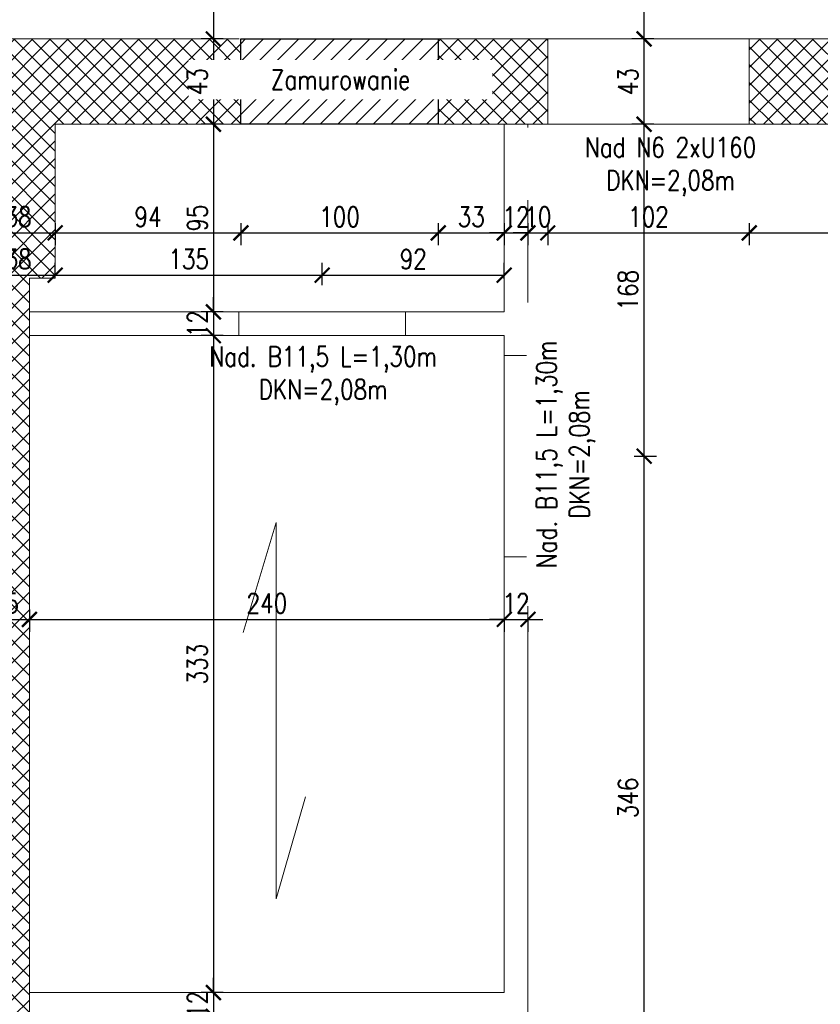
# Model space of a CAD drawing. Header units: millimetres. Extents: x 11984 to 50512, y -26688 to 13952.
# Tile 11 of 85: x 19248 to 19653, y 9914 to 10412. Entities that reach past the tile are written whole.
import ezdxf

# ---------------------------------------------------------------- set-up
doc = ezdxf.new("R2010")
doc.units = ezdxf.units.MM
doc.header["$MEASUREMENT"] = 0
doc.layers.add('e-cad_opisy', color=7, linetype='Continuous')
for name, color, linetype, lineweight in [('e-cad_wymiary', 5, 'Continuous', 9), ('k-kreskowanie', 252, 'Continuous', 9), ('k-sciany', 4, 'Continuous', 30), ('k-widok', 1, 'Continuous', 20), ('k-wyburzenia', 215, 'PNEUMATIC2', 9), ('k-ściany działowe', 2, 'Continuous', 20), ('k-ściany istniejące', 190, 'Continuous', 18)]:
    doc.layers.add(name, color=color, linetype=linetype, lineweight=lineweight)
doc.styles.add('e-cad_1', font='simplex.shx', dxfattribs={"width": 0.8})
doc.linetypes.add('PNEUMATIC2', pattern='A,0.5,-0.25,["//",Standard,S=0.2,R=0,X=-0.1,Y=-0.1],-0.25', length=1)
doc.dimstyles.new('e-cad_1_50_[cm]', dxfattribs={"dimscale": 5, "dimtxt": 2, "dimasz": 1.5, "dimexe": 1.25, "dimexo": 0.625, "dimtad": 1, "dimdec": 0, "dimrnd": 0.1, "dimdsep": 46, "dimtxsty": 'e-cad_1', "dimblk": 'ARCHTICK', "dimcen": 1.5, "dimclrd": 256, "dimclre": 256, "dimclrt": 7, "dimadec": 0, "dimazin": 0, "dimtfac": 1, "dimtdec": 0, "dimtix": 1, "dimtmove": 0, "dimatfit": 0, "dimfxl": 0, "dimarcsym": 0})

# ---------------------------------------------------------------- blocks, each defined once
blk = doc.blocks.new('_ArchTick')
at = {"color": 0, "linetype": 'ByBlock', "const_width": 0.15}
blk.add_lwpolyline([(-0.5, -0.5), (0.5, 0.5)], dxfattribs=at)
blk = doc.blocks.new('*D637')
at = {"layer": 'Defpoints', "color": 0, "ltscale": 2}
for p in [(19228.09, 10321.98), (19265.65, 10321.98), (19265.65, 10304.35)]:
    blk.add_point(p, dxfattribs=at)
at = {"layer": 'e-cad_wymiary', "lineweight": -2}
for p, q in [((19228.09, 10309.35), (19228.09, 10298.1)), ((19265.65, 10309.35), (19265.65, 10298.1)), ((19228.09, 10304.35), (19265.65, 10304.35))]:
    blk.add_line(p, q, dxfattribs=at)
at = {"layer": 'e-cad_wymiary', "lineweight": -2, "ltscale": 2, "xscale": 7.5, "yscale": 7.5, "zscale": 7.5, "rotation": 180}
blk.add_blockref('_ArchTick', (19228.09, 10304.35), dxfattribs=at)
at = {"layer": 'e-cad_wymiary', "lineweight": -2, "ltscale": 2, "xscale": 7.5, "yscale": 7.5, "zscale": 7.5}
blk.add_blockref('_ArchTick', (19265.65, 10304.35), dxfattribs=at)
at = {"layer": 'e-cad_wymiary', "color": 7, "ltscale": 2, "insert": (19246.87, 10312.48), "char_height": 10, "attachment_point": 5, "style": 'e-cad_1'}
blk.add_mtext('38', dxfattribs=at)
blk = doc.blocks.new('*D638')
at = {"layer": 'Defpoints', "color": 0, "ltscale": 2}
for p in [(19359.65, 10359.34), (19265.65, 10321.98), (19359.65, 10304.35)]:
    blk.add_point(p, dxfattribs=at)
at = {"layer": 'e-cad_wymiary', "lineweight": -2}
for p, q in [((19265.65, 10309.35), (19265.65, 10298.1)), ((19359.65, 10309.35), (19359.65, 10298.1)), ((19265.65, 10304.35), (19359.65, 10304.35))]:
    blk.add_line(p, q, dxfattribs=at)
at = {"layer": 'e-cad_wymiary', "lineweight": -2, "ltscale": 2, "xscale": 7.5, "yscale": 7.5, "zscale": 7.5, "rotation": 180}
blk.add_blockref('_ArchTick', (19265.65, 10304.35), dxfattribs=at)
at = {"layer": 'e-cad_wymiary', "lineweight": -2, "ltscale": 2, "xscale": 7.5, "yscale": 7.5, "zscale": 7.5}
blk.add_blockref('_ArchTick', (19359.65, 10304.35), dxfattribs=at)
at = {"layer": 'e-cad_wymiary', "color": 7, "ltscale": 2, "insert": (19312.65, 10312.48), "char_height": 10, "attachment_point": 5, "style": 'e-cad_1'}
blk.add_mtext('94', dxfattribs=at)
blk = doc.blocks.new('*D639')
at = {"layer": 'Defpoints', "color": 0, "ltscale": 2}
for p in [(19359.65, 10359.34), (19459.55, 10359.34), (19459.55, 10304.35)]:
    blk.add_point(p, dxfattribs=at)
at = {"layer": 'e-cad_wymiary', "lineweight": -2}
for p, q in [((19359.65, 10309.35), (19359.65, 10298.1)), ((19459.55, 10309.35), (19459.55, 10298.1)), ((19359.65, 10304.35), (19459.55, 10304.35))]:
    blk.add_line(p, q, dxfattribs=at)
at = {"layer": 'e-cad_wymiary', "lineweight": -2, "ltscale": 2, "xscale": 7.5, "yscale": 7.5, "zscale": 7.5, "rotation": 180}
blk.add_blockref('_ArchTick', (19359.65, 10304.35), dxfattribs=at)
at = {"layer": 'e-cad_wymiary', "lineweight": -2, "ltscale": 2, "xscale": 7.5, "yscale": 7.5, "zscale": 7.5}
blk.add_blockref('_ArchTick', (19459.55, 10304.35), dxfattribs=at)
at = {"layer": 'e-cad_wymiary', "color": 7, "ltscale": 2, "insert": (19409.6, 10312.48), "char_height": 10, "attachment_point": 5, "style": 'e-cad_1'}
blk.add_mtext('100', dxfattribs=at)
blk = doc.blocks.new('*D640')
at = {"layer": 'Defpoints', "color": 0, "ltscale": 2}
for p in [(19459.55, 10359.34), (19492.95, 10334.99), (19492.95, 10304.35)]:
    blk.add_point(p, dxfattribs=at)
at = {"layer": 'e-cad_wymiary', "lineweight": -2}
for p, q in [((19459.55, 10309.35), (19459.55, 10298.1)), ((19492.95, 10309.35), (19492.95, 10298.1)), ((19459.55, 10304.35), (19492.95, 10304.35))]:
    blk.add_line(p, q, dxfattribs=at)
at = {"layer": 'e-cad_wymiary', "lineweight": -2, "ltscale": 2, "xscale": 7.5, "yscale": 7.5, "zscale": 7.5, "rotation": 180}
blk.add_blockref('_ArchTick', (19459.55, 10304.35), dxfattribs=at)
at = {"layer": 'e-cad_wymiary', "lineweight": -2, "ltscale": 2, "xscale": 7.5, "yscale": 7.5, "zscale": 7.5}
blk.add_blockref('_ArchTick', (19492.95, 10304.35), dxfattribs=at)
at = {"layer": 'e-cad_wymiary', "color": 7, "ltscale": 2, "insert": (19476.25, 10312.48), "char_height": 10, "attachment_point": 5, "style": 'e-cad_1'}
blk.add_mtext('33', dxfattribs=at)
blk = doc.blocks.new('*D641')
at = {"layer": 'Defpoints', "color": 0, "ltscale": 2}
for p in [(19492.95, 10334.99), (19504.95, 10334.99), (19504.95, 10304.35)]:
    blk.add_point(p, dxfattribs=at)
at = {"layer": 'e-cad_wymiary', "lineweight": -2}
for p, q in [((19492.95, 10309.35), (19492.95, 10298.1)), ((19504.95, 10309.35), (19504.95, 10298.1)), ((19492.95, 10304.35), (19485.45, 10304.35)), ((19492.95, 10304.35), (19504.95, 10304.35)), ((19504.95, 10304.35), (19512.45, 10304.35))]:
    blk.add_line(p, q, dxfattribs=at)
at = {"layer": 'e-cad_wymiary', "lineweight": -2, "ltscale": 2, "xscale": 7.5, "yscale": 7.5, "zscale": 7.5}
blk.add_blockref('_ArchTick', (19492.95, 10304.35), dxfattribs=at)
at = {"layer": 'e-cad_wymiary', "lineweight": -2, "ltscale": 2, "xscale": 7.5, "yscale": 7.5, "zscale": 7.5, "rotation": 180}
blk.add_blockref('_ArchTick', (19504.95, 10304.35), dxfattribs=at)
at = {"layer": 'e-cad_wymiary', "color": 7, "ltscale": 2, "insert": (19498.95, 10312.48), "char_height": 10, "attachment_point": 5, "style": 'e-cad_1'}
blk.add_mtext('12', dxfattribs=at)
blk = doc.blocks.new('*D642')
at = {"layer": 'Defpoints', "color": 0, "ltscale": 2}
for p in [(19514.95, 10359.34), (19504.95, 10334.99), (19514.95, 10304.35)]:
    blk.add_point(p, dxfattribs=at)
at = {"layer": 'e-cad_wymiary', "lineweight": -2}
for p, q in [((19504.95, 10309.35), (19504.95, 10298.1)), ((19514.95, 10309.35), (19514.95, 10298.1)), ((19504.95, 10304.35), (19497.45, 10304.35)), ((19504.95, 10304.35), (19514.95, 10304.35)), ((19514.95, 10304.35), (19522.45, 10304.35))]:
    blk.add_line(p, q, dxfattribs=at)
at = {"layer": 'e-cad_wymiary', "lineweight": -2, "ltscale": 2, "xscale": 7.5, "yscale": 7.5, "zscale": 7.5}
blk.add_blockref('_ArchTick', (19504.95, 10304.35), dxfattribs=at)
at = {"layer": 'e-cad_wymiary', "lineweight": -2, "ltscale": 2, "xscale": 7.5, "yscale": 7.5, "zscale": 7.5, "rotation": 180}
blk.add_blockref('_ArchTick', (19514.95, 10304.35), dxfattribs=at)
at = {"layer": 'e-cad_wymiary', "color": 7, "ltscale": 2, "insert": (19509.95, 10312.48), "char_height": 10, "attachment_point": 5, "style": 'e-cad_1'}
blk.add_mtext('10', dxfattribs=at)
blk = doc.blocks.new('*D643')
at = {"layer": 'Defpoints', "color": 0, "ltscale": 2}
for p in [(19514.95, 10359.34), (19616.95, 10359.34), (19616.95, 10304.35)]:
    blk.add_point(p, dxfattribs=at)
at = {"layer": 'e-cad_wymiary', "lineweight": -2}
for p, q in [((19514.95, 10309.35), (19514.95, 10298.1)), ((19616.95, 10309.35), (19616.95, 10298.1)), ((19514.95, 10304.35), (19616.95, 10304.35))]:
    blk.add_line(p, q, dxfattribs=at)
at = {"layer": 'e-cad_wymiary', "lineweight": -2, "ltscale": 2, "xscale": 7.5, "yscale": 7.5, "zscale": 7.5, "rotation": 180}
blk.add_blockref('_ArchTick', (19514.95, 10304.35), dxfattribs=at)
at = {"layer": 'e-cad_wymiary', "lineweight": -2, "ltscale": 2, "xscale": 7.5, "yscale": 7.5, "zscale": 7.5}
blk.add_blockref('_ArchTick', (19616.95, 10304.35), dxfattribs=at)
at = {"layer": 'e-cad_wymiary', "color": 7, "ltscale": 2, "insert": (19565.95, 10312.48), "char_height": 10, "attachment_point": 5, "style": 'e-cad_1'}
blk.add_mtext('102', dxfattribs=at)
blk = doc.blocks.new('*D644')
at = {"layer": 'Defpoints', "color": 0, "ltscale": 2}
for p in [(19616.95, 10359.34), (19897.81, 10347.34), (19897.81, 10304.35)]:
    blk.add_point(p, dxfattribs=at)
at = {"layer": 'e-cad_wymiary', "lineweight": -2}
for p, q in [((19616.95, 10309.35), (19616.95, 10298.1)), ((19897.81, 10309.35), (19897.81, 10298.1)), ((19616.95, 10304.35), (19897.81, 10304.35))]:
    blk.add_line(p, q, dxfattribs=at)
at = {"layer": 'e-cad_wymiary', "lineweight": -2, "ltscale": 2, "xscale": 7.5, "yscale": 7.5, "zscale": 7.5, "rotation": 180}
blk.add_blockref('_ArchTick', (19616.95, 10304.35), dxfattribs=at)
at = {"layer": 'e-cad_wymiary', "lineweight": -2, "ltscale": 2, "xscale": 7.5, "yscale": 7.5, "zscale": 7.5}
blk.add_blockref('_ArchTick', (19897.81, 10304.35), dxfattribs=at)
at = {"layer": 'e-cad_wymiary', "color": 7, "ltscale": 2, "insert": (19757.38, 10312.48), "char_height": 10, "attachment_point": 5, "style": 'e-cad_1'}
blk.add_mtext('281', dxfattribs=at)
blk = doc.blocks.new('*D655')
at = {"layer": 'Defpoints', "color": 0, "ltscale": 2}
for p in [(19265.65, 10282.95), (19265.65, 10281.34), (19228.09, 10266.27)]:
    blk.add_point(p, dxfattribs=at)
at = {"layer": 'e-cad_wymiary', "lineweight": -2}
for p, q in [((19228.09, 10277.95), (19228.09, 10289.2)), ((19265.65, 10282.95), (19265.65, 10289.2)), ((19228.09, 10282.95), (19265.65, 10282.95))]:
    blk.add_line(p, q, dxfattribs=at)
at = {"layer": 'e-cad_wymiary', "lineweight": -2, "ltscale": 2, "xscale": 7.5, "yscale": 7.5, "zscale": 7.5, "rotation": 180}
blk.add_blockref('_ArchTick', (19228.09, 10282.95), dxfattribs=at)
at = {"layer": 'e-cad_wymiary', "lineweight": -2, "ltscale": 2, "xscale": 7.5, "yscale": 7.5, "zscale": 7.5}
blk.add_blockref('_ArchTick', (19265.65, 10282.95), dxfattribs=at)
at = {"layer": 'e-cad_wymiary', "color": 7, "ltscale": 2, "insert": (19246.87, 10291.07), "char_height": 10, "attachment_point": 5, "style": 'e-cad_1'}
blk.add_mtext('38', dxfattribs=at)
blk = doc.blocks.new('*D656')
at = {"layer": 'Defpoints', "color": 0, "ltscale": 2}
for p in [(19265.65, 10281.34), (19400.8, 10282.95), (19400.8, 10264.34)]:
    blk.add_point(p, dxfattribs=at)
at = {"layer": 'e-cad_wymiary', "lineweight": -2}
for p, q in [((19265.65, 10282.95), (19265.65, 10289.2)), ((19400.8, 10277.95), (19400.8, 10289.2)), ((19265.65, 10282.95), (19400.8, 10282.95))]:
    blk.add_line(p, q, dxfattribs=at)
at = {"layer": 'e-cad_wymiary', "lineweight": -2, "ltscale": 2, "xscale": 7.5, "yscale": 7.5, "zscale": 7.5, "rotation": 180}
blk.add_blockref('_ArchTick', (19265.65, 10282.95), dxfattribs=at)
at = {"layer": 'e-cad_wymiary', "lineweight": -2, "ltscale": 2, "xscale": 7.5, "yscale": 7.5, "zscale": 7.5}
blk.add_blockref('_ArchTick', (19400.8, 10282.95), dxfattribs=at)
at = {"layer": 'e-cad_wymiary', "color": 7, "ltscale": 2, "insert": (19333.22, 10291.07), "char_height": 10, "attachment_point": 5, "style": 'e-cad_1'}
blk.add_mtext('135', dxfattribs=at)
blk = doc.blocks.new('*D657')
at = {"layer": 'Defpoints', "color": 0, "ltscale": 2}
for p in [(19492.95, 10282.95), (19492.95, 10277.96), (19400.8, 10264.34)]:
    blk.add_point(p, dxfattribs=at)
at = {"layer": 'e-cad_wymiary', "lineweight": -2}
for p, q in [((19400.8, 10277.95), (19400.8, 10289.2)), ((19492.95, 10281.08), (19492.95, 10289.2)), ((19400.8, 10282.95), (19492.95, 10282.95))]:
    blk.add_line(p, q, dxfattribs=at)
at = {"layer": 'e-cad_wymiary', "lineweight": -2, "ltscale": 2, "xscale": 7.5, "yscale": 7.5, "zscale": 7.5, "rotation": 180}
blk.add_blockref('_ArchTick', (19400.8, 10282.95), dxfattribs=at)
at = {"layer": 'e-cad_wymiary', "lineweight": -2, "ltscale": 2, "xscale": 7.5, "yscale": 7.5, "zscale": 7.5}
blk.add_blockref('_ArchTick', (19492.95, 10282.95), dxfattribs=at)
at = {"layer": 'e-cad_wymiary', "color": 7, "ltscale": 2, "insert": (19446.88, 10291.07), "char_height": 10, "attachment_point": 5, "style": 'e-cad_1'}
blk.add_mtext('92', dxfattribs=at)
blk = doc.blocks.new('*D669')
at = {"layer": 'Defpoints', "color": 0, "ltscale": 2}
for p in [(19228.09, 10148.25), (19252.65, 10148.25), (19252.65, 10108.69)]:
    blk.add_point(p, dxfattribs=at)
at = {"layer": 'e-cad_wymiary', "lineweight": -2}
for p, q in [((19228.09, 10113.69), (19228.09, 10102.44)), ((19252.65, 10113.69), (19252.65, 10102.44)), ((19228.09, 10108.69), (19252.65, 10108.69))]:
    blk.add_line(p, q, dxfattribs=at)
at = {"layer": 'e-cad_wymiary', "lineweight": -2, "ltscale": 2, "xscale": 7.5, "yscale": 7.5, "zscale": 7.5, "rotation": 180}
blk.add_blockref('_ArchTick', (19228.09, 10108.69), dxfattribs=at)
at = {"layer": 'e-cad_wymiary', "lineweight": -2, "ltscale": 2, "xscale": 7.5, "yscale": 7.5, "zscale": 7.5}
blk.add_blockref('_ArchTick', (19252.65, 10108.69), dxfattribs=at)
at = {"layer": 'e-cad_wymiary', "color": 7, "ltscale": 2, "insert": (19240.37, 10116.81), "char_height": 10, "attachment_point": 5, "style": 'e-cad_1'}
blk.add_mtext('25', dxfattribs=at)
blk = doc.blocks.new('*D670')
at = {"layer": 'Defpoints', "color": 0, "ltscale": 2}
for p in [(19252.65, 10148.25), (19492.95, 10112.83), (19492.95, 10108.69)]:
    blk.add_point(p, dxfattribs=at)
at = {"layer": 'e-cad_wymiary', "lineweight": -2}
for p, q in [((19252.65, 10113.69), (19252.65, 10102.44)), ((19252.65, 10108.69), (19492.95, 10108.69)), ((19492.95, 10109.71), (19492.95, 10102.44))]:
    blk.add_line(p, q, dxfattribs=at)
at = {"layer": 'e-cad_wymiary', "lineweight": -2, "ltscale": 2, "xscale": 7.5, "yscale": 7.5, "zscale": 7.5, "rotation": 180}
blk.add_blockref('_ArchTick', (19252.65, 10108.69), dxfattribs=at)
at = {"layer": 'e-cad_wymiary', "lineweight": -2, "ltscale": 2, "xscale": 7.5, "yscale": 7.5, "zscale": 7.5}
blk.add_blockref('_ArchTick', (19492.95, 10108.69), dxfattribs=at)
at = {"layer": 'e-cad_wymiary', "color": 7, "ltscale": 2, "insert": (19372.8, 10116.81), "char_height": 10, "attachment_point": 5, "style": 'e-cad_1'}
blk.add_mtext('240', dxfattribs=at)
blk = doc.blocks.new('*D671')
at = {"layer": 'Defpoints', "color": 0, "ltscale": 2}
for p in [(19492.95, 10112.83), (19504.95, 10112.83), (19504.95, 10108.69)]:
    blk.add_point(p, dxfattribs=at)
at = {"layer": 'e-cad_wymiary', "lineweight": -2}
for p, q in [((19492.95, 10108.69), (19485.45, 10108.69)), ((19492.95, 10109.71), (19492.95, 10102.44)), ((19492.95, 10108.69), (19504.95, 10108.69)), ((19504.95, 10109.71), (19504.95, 10102.44)), ((19504.95, 10108.69), (19512.45, 10108.69))]:
    blk.add_line(p, q, dxfattribs=at)
at = {"layer": 'e-cad_wymiary', "lineweight": -2, "ltscale": 2, "xscale": 7.5, "yscale": 7.5, "zscale": 7.5}
blk.add_blockref('_ArchTick', (19492.95, 10108.69), dxfattribs=at)
at = {"layer": 'e-cad_wymiary', "lineweight": -2, "ltscale": 2, "xscale": 7.5, "yscale": 7.5, "zscale": 7.5, "rotation": 180}
blk.add_blockref('_ArchTick', (19504.95, 10108.69), dxfattribs=at)
at = {"layer": 'e-cad_wymiary', "color": 7, "ltscale": 2, "insert": (19498.95, 10116.81), "char_height": 10, "attachment_point": 5, "style": 'e-cad_1'}
blk.add_mtext('12', dxfattribs=at)
blk = doc.blocks.new('*D858')
at = {"layer": 'Defpoints', "color": 0, "ltscale": 2}
for p in [(19369.49, 10552.52), (19345.72, 10402.52), (19359.65, 10402.52)]:
    blk.add_point(p, dxfattribs=at)
at = {"layer": 'e-cad_wymiary', "lineweight": -2}
for p, q in [((19350.72, 10552.52), (19339.47, 10552.52)), ((19345.72, 10552.52), (19345.72, 10402.52)), ((19350.72, 10402.52), (19339.47, 10402.52))]:
    blk.add_line(p, q, dxfattribs=at)
at = {"layer": 'e-cad_wymiary', "lineweight": -2, "ltscale": 2, "xscale": 7.5, "yscale": 7.5, "zscale": 7.5}
for p, rotation in [((19345.72, 10552.52), 90), ((19345.72, 10402.52), 270)]:
    blk.add_blockref('_ArchTick', p, dxfattribs=dict(at, rotation=rotation))
at = {"layer": 'e-cad_wymiary', "color": 7, "ltscale": 2, "insert": (19337.59, 10477.52), "char_height": 10, "attachment_point": 5, "rotation": 90, "style": 'e-cad_1'}
blk.add_mtext('150', dxfattribs=at)
blk = doc.blocks.new('*D859')
at = {"layer": 'Defpoints', "color": 0, "ltscale": 2}
for p in [(19359.65, 10402.52), (19345.72, 10359.34), (19359.65, 10359.34)]:
    blk.add_point(p, dxfattribs=at)
at = {"layer": 'e-cad_wymiary', "lineweight": -2}
for p, q in [((19350.72, 10402.52), (19339.47, 10402.52)), ((19345.72, 10402.52), (19345.72, 10359.34)), ((19350.72, 10359.34), (19339.47, 10359.34))]:
    blk.add_line(p, q, dxfattribs=at)
at = {"layer": 'e-cad_wymiary', "lineweight": -2, "ltscale": 2, "xscale": 7.5, "yscale": 7.5, "zscale": 7.5}
for p, rotation in [((19345.72, 10402.52), 90), ((19345.72, 10359.34), 270)]:
    blk.add_blockref('_ArchTick', p, dxfattribs=dict(at, rotation=rotation))
at = {"layer": 'e-cad_wymiary', "color": 7, "ltscale": 2, "insert": (19337.59, 10380.93), "char_height": 10, "attachment_point": 5, "rotation": 90, "style": 'e-cad_1'}
blk.add_mtext('43', dxfattribs=at)
blk = doc.blocks.new('*D860')
at = {"layer": 'Defpoints', "color": 0, "ltscale": 2}
for p in [(19359.65, 10359.34), (19345.72, 10264.34), (19371.23, 10264.34)]:
    blk.add_point(p, dxfattribs=at)
at = {"layer": 'e-cad_wymiary', "lineweight": -2}
for p, q in [((19350.72, 10359.34), (19339.47, 10359.34)), ((19345.72, 10359.34), (19345.72, 10264.34)), ((19350.72, 10264.34), (19339.47, 10264.34))]:
    blk.add_line(p, q, dxfattribs=at)
at = {"layer": 'e-cad_wymiary', "lineweight": -2, "ltscale": 2, "xscale": 7.5, "yscale": 7.5, "zscale": 7.5}
for p, rotation in [((19345.72, 10359.34), 90), ((19345.72, 10264.34), 270)]:
    blk.add_blockref('_ArchTick', p, dxfattribs=dict(at, rotation=rotation))
at = {"layer": 'e-cad_wymiary', "color": 7, "ltscale": 2, "insert": (19337.59, 10311.84), "char_height": 10, "attachment_point": 5, "rotation": 90, "style": 'e-cad_1'}
blk.add_mtext('95', dxfattribs=at)
blk = doc.blocks.new('*D861')
at = {"layer": 'Defpoints', "color": 0, "ltscale": 2}
for p in [(19371.23, 10264.34), (19345.72, 10252.34), (19371.23, 10252.34)]:
    blk.add_point(p, dxfattribs=at)
at = {"layer": 'e-cad_wymiary', "lineweight": -2}
for p, q in [((19345.72, 10264.34), (19345.72, 10271.84)), ((19350.72, 10264.34), (19339.47, 10264.34)), ((19345.72, 10264.34), (19345.72, 10252.34)), ((19350.72, 10252.34), (19339.47, 10252.34)), ((19345.72, 10252.34), (19345.72, 10244.84))]:
    blk.add_line(p, q, dxfattribs=at)
at = {"layer": 'e-cad_wymiary', "lineweight": -2, "ltscale": 2, "xscale": 7.5, "yscale": 7.5, "zscale": 7.5}
for p, rotation in [((19345.72, 10264.34), 270), ((19345.72, 10252.34), 90)]:
    blk.add_blockref('_ArchTick', p, dxfattribs=dict(at, rotation=rotation))
at = {"layer": 'e-cad_wymiary', "color": 7, "ltscale": 2, "insert": (19337.59, 10258.34), "char_height": 10, "attachment_point": 5, "rotation": 90, "style": 'e-cad_1'}
blk.add_mtext('12', dxfattribs=at)
blk = doc.blocks.new('*D862')
at = {"layer": 'Defpoints', "color": 0, "ltscale": 2}
for p in [(19371.23, 10252.34), (19345.72, 9919.76), (19372.8, 9919.76)]:
    blk.add_point(p, dxfattribs=at)
at = {"layer": 'e-cad_wymiary', "lineweight": -2}
for p, q in [((19350.72, 10252.34), (19339.47, 10252.34)), ((19345.72, 10252.34), (19345.72, 9919.76)), ((19350.72, 9919.76), (19339.47, 9919.76))]:
    blk.add_line(p, q, dxfattribs=at)
at = {"layer": 'e-cad_wymiary', "lineweight": -2, "ltscale": 2, "xscale": 7.5, "yscale": 7.5, "zscale": 7.5}
for p, rotation in [((19345.72, 10252.34), 90), ((19345.72, 9919.76), 270)]:
    blk.add_blockref('_ArchTick', p, dxfattribs=dict(at, rotation=rotation))
at = {"layer": 'e-cad_wymiary', "color": 7, "ltscale": 2, "insert": (19337.59, 10086.05), "char_height": 10, "attachment_point": 5, "rotation": 90, "style": 'e-cad_1'}
blk.add_mtext('333', dxfattribs=at)
blk = doc.blocks.new('*D863')
at = {"layer": 'Defpoints', "color": 0, "ltscale": 2}
for p in [(19372.8, 9919.76), (19345.72, 9907.76), (19372.8, 9907.76)]:
    blk.add_point(p, dxfattribs=at)
at = {"layer": 'e-cad_wymiary', "lineweight": -2}
for p, q in [((19345.72, 9919.76), (19345.72, 9927.26)), ((19350.72, 9919.76), (19339.47, 9919.76)), ((19345.72, 9919.76), (19345.72, 9907.76)), ((19350.72, 9907.76), (19339.47, 9907.76)), ((19345.72, 9907.76), (19345.72, 9900.26))]:
    blk.add_line(p, q, dxfattribs=at)
at = {"layer": 'e-cad_wymiary', "lineweight": -2, "ltscale": 2, "xscale": 7.5, "yscale": 7.5, "zscale": 7.5}
for p, rotation in [((19345.72, 9919.76), 270), ((19345.72, 9907.76), 90)]:
    blk.add_blockref('_ArchTick', p, dxfattribs=dict(at, rotation=rotation))
at = {"layer": 'e-cad_wymiary', "color": 7, "ltscale": 2, "insert": (19337.59, 9913.76), "char_height": 10, "attachment_point": 5, "rotation": 90, "style": 'e-cad_1'}
blk.add_mtext('12', dxfattribs=at)
blk = doc.blocks.new('*D866')
at = {"layer": 'Defpoints', "color": 0, "ltscale": 2}
for p in [(19504.95, 10191.34), (19563.74, 10191.34), (19504.95, 9845.26)]:
    blk.add_point(p, dxfattribs=at)
at = {"layer": 'e-cad_wymiary', "lineweight": -2}
for p, q in [((19558.74, 10191.34), (19569.99, 10191.34)), ((19563.74, 9845.26), (19563.74, 10191.34)), ((19558.74, 9845.26), (19569.99, 9845.26))]:
    blk.add_line(p, q, dxfattribs=at)
at = {"layer": 'e-cad_wymiary', "lineweight": -2, "ltscale": 2, "xscale": 7.5, "yscale": 7.5, "zscale": 7.5}
for p, rotation in [((19563.74, 10191.34), 90), ((19563.74, 9845.26), 270)]:
    blk.add_blockref('_ArchTick', p, dxfattribs=dict(at, rotation=rotation))
at = {"layer": 'e-cad_wymiary', "color": 7, "ltscale": 2, "insert": (19555.61, 10018.3), "char_height": 10, "attachment_point": 5, "rotation": 90, "style": 'e-cad_1'}
blk.add_mtext('346', dxfattribs=at)
blk = doc.blocks.new('*D867')
at = {"layer": 'Defpoints', "color": 0, "ltscale": 2}
for p in [(19563.74, 10359.34), (19592.44, 10359.34), (19504.95, 10191.34)]:
    blk.add_point(p, dxfattribs=at)
at = {"layer": 'e-cad_wymiary', "lineweight": -2}
for p, q in [((19568.74, 10359.34), (19557.49, 10359.34)), ((19563.74, 10191.34), (19563.74, 10359.34)), ((19558.74, 10191.34), (19569.99, 10191.34))]:
    blk.add_line(p, q, dxfattribs=at)
at = {"layer": 'e-cad_wymiary', "lineweight": -2, "ltscale": 2, "xscale": 7.5, "yscale": 7.5, "zscale": 7.5}
for p, rotation in [((19563.74, 10359.34), 90), ((19563.74, 10191.34), 270)]:
    blk.add_blockref('_ArchTick', p, dxfattribs=dict(at, rotation=rotation))
at = {"layer": 'e-cad_wymiary', "color": 7, "ltscale": 2, "insert": (19555.61, 10275.34), "char_height": 10, "attachment_point": 5, "rotation": 90, "style": 'e-cad_1'}
blk.add_mtext('168', dxfattribs=at)
blk = doc.blocks.new('*D868')
at = {"layer": 'Defpoints', "color": 0, "ltscale": 2}
for p in [(19563.74, 10402.52), (19579.13, 10402.52), (19592.44, 10359.34)]:
    blk.add_point(p, dxfattribs=at)
at = {"layer": 'e-cad_wymiary', "lineweight": -2}
for p, q in [((19568.74, 10402.52), (19557.49, 10402.52)), ((19563.74, 10359.34), (19563.74, 10402.52)), ((19568.74, 10359.34), (19557.49, 10359.34))]:
    blk.add_line(p, q, dxfattribs=at)
at = {"layer": 'e-cad_wymiary', "lineweight": -2, "ltscale": 2, "xscale": 7.5, "yscale": 7.5, "zscale": 7.5}
for p, rotation in [((19563.74, 10402.52), 90), ((19563.74, 10359.34), 270)]:
    blk.add_blockref('_ArchTick', p, dxfattribs=dict(at, rotation=rotation))
at = {"layer": 'e-cad_wymiary', "color": 7, "ltscale": 2, "insert": (19555.61, 10380.93), "char_height": 10, "attachment_point": 5, "rotation": 90, "style": 'e-cad_1'}
blk.add_mtext('43', dxfattribs=at)
blk = doc.blocks.new('*D869')
at = {"layer": 'Defpoints', "color": 0, "ltscale": 2}
for p in [(19563.74, 10552.52), (19568.57, 10552.52), (19579.13, 10402.52)]:
    blk.add_point(p, dxfattribs=at)
at = {"layer": 'e-cad_wymiary', "lineweight": -2}
for p, q in [((19565.44, 10552.52), (19557.49, 10552.52)), ((19563.74, 10402.52), (19563.74, 10552.52)), ((19568.74, 10402.52), (19557.49, 10402.52))]:
    blk.add_line(p, q, dxfattribs=at)
at = {"layer": 'e-cad_wymiary', "lineweight": -2, "ltscale": 2, "xscale": 7.5, "yscale": 7.5, "zscale": 7.5}
for p, rotation in [((19563.74, 10552.52), 90), ((19563.74, 10402.52), 270)]:
    blk.add_blockref('_ArchTick', p, dxfattribs=dict(at, rotation=rotation))
at = {"layer": 'e-cad_wymiary', "color": 7, "ltscale": 2, "insert": (19555.61, 10477.52), "char_height": 10, "attachment_point": 5, "rotation": 90, "style": 'e-cad_1'}
blk.add_mtext('150', dxfattribs=at)

msp = doc.modelspace()

# ---------------------------------------------------------------- hatches: boundary and pattern name
at = {"layer": 'k-kreskowanie'}
h = msp.add_hatch(dxfattribs=at)
h.set_pattern_fill('ANSI37', color=256, scale=2, style=0)
h.set_pattern_definition([(45, (20560.6375, -11648.78), (-4.490128, 4.490128), []), (135, (20560.6375, -11648.78), (-4.490128, -4.490128), [])])
h.paths.add_polyline_path([(20114.55, 10359.34), (20114.55, 10402.52), (20124.71, 10402.52), (20124.71, 10552.38), (20150.11, 10552.38), (20150.11, 10402.52), (20562.44, 10402.52), (20562.44, 10522.75), (20605.62, 10522.75), (20605.62, 9739.58), (20562.44, 9739.58), (20497.32, 9739.58), (20497.32, 9782.76), (20562.44, 9782.76), (20562.44, 10359.34)])
h.paths.add_polyline_path([(20114.55, 10791.99), (20114.55, 10834.32), (20124.71, 10834.32), (20562.44, 10834.32), (20562.44, 11331.32), (20481.16, 11331.32), (20481.16, 11374.5), (20605.62, 11374.5), (20605.62, 10677.69), (20562.44, 10677.69), (20562.44, 10791.99), (20150.11, 10791.99), (20150.11, 10654.38), (20124.71, 10654.38), (20124.71, 10791.99)])
h.paths.add_polyline_path([(20200.91, 10806.38), (20221.23, 10806.38), (20221.23, 10819.93), (20200.91, 10819.93)], flags=16)
h.paths.add_polyline_path([(20161.97, 10806.38), (20180.59, 10806.38), (20180.59, 10819.93), (20161.97, 10819.93)], flags=16)
h.paths.add_polyline_path([(17610.48, 10686.04), (17610.48, 11090.05), (17655.48, 11090.05), (17655.48, 10833.52), (17958.48, 10833.52), (17958.48, 10927.02), (17982.48, 10927.02), (17982.48, 10833.52), (17989.48, 10833.52), (17989.48, 10794.52), (17655.48, 10794.52), (17655.48, 10686.04)])
h.paths.add_polyline_path([(19732.71, 10791.99), (19732.71, 10834.32), (19849.55, 10834.32), (19849.55, 11374.5), (19973.16, 11374.5), (19973.16, 11331.32), (19892.73, 11331.32), (19892.73, 10834.32), (19914.74, 10834.32), (19914.74, 10791.99), (19901.86, 10791.99), (19901.86, 10816.54), (19826.86, 10816.54), (19826.86, 10791.99)])
h.paths.add_polyline_path([(17610.48, 10284.84), (17610.48, 10539.8), (17655.48, 10539.8), (17655.48, 10402.52), (17782.87, 10402.52), (18091.48, 10402.52), (18091.48, 10422.52), (18117.52, 10422.52), (18117.52, 10402.52), (18140.01, 10402.52), (18140.01, 10359.34), (17655.48, 10359.34), (17655.48, 10284.84)])
h.paths.add_polyline_path([(18902.97, 10359.34), (18902.97, 10402.52), (19002.88, 10402.52), (19002.88, 10017.29), (19096.01, 10017.29), (19096.01, 9992.74), (19002.88, 9992.74), (19002.88, 9907.76), (18977.48, 9907.76), (18977.48, 10359.34)])
h.paths.add_polyline_path([(18594.48, 10791.99), (18594.48, 10834.32), (18602.48, 10834.32), (18602.48, 10862.32), (18647.48, 10862.32), (18647.48, 10834.32), (18848.79, 10834.32), (18848.79, 10791.99), (18789.52, 10791.99), (18789.52, 10566.78), (18775.52, 10566.78), (18775.52, 10791.99)])
h.paths.add_polyline_path([(19218.09, 9992.74), (19218.09, 10017.29), (19228.09, 10017.29), (19228.09, 10402.52), (19359.65, 10402.52), (19359.65, 10359.34), (19265.65, 10359.34), (19265.65, 10281.34), (19252.65, 10281.34), (19252.65, 9907.76), (19228.09, 9907.76), (19228.09, 9992.74)])
h.paths.add_polyline_path([(19616.95, 10359.34), (19616.95, 10402.52), (20014.65, 10402.52), (20014.65, 10359.34), (19936.21, 10359.34), (19936.21, 10281.34), (19897.81, 10281.34), (19897.81, 10359.34)])
h.paths.add_polyline_path([(19909.81, 10293.34), (19924.21, 10293.34), (19924.21, 10314.34), (19909.81, 10314.34)], flags=16)
h.paths.add_polyline_path([(19909.81, 10326.34), (19924.21, 10326.34), (19924.21, 10347.34), (19909.81, 10347.34)], flags=16)
h.paths.add_polyline_path([(17610.48, 9739.58), (17610.48, 10131.59), (17655.48, 10131.59), (17655.48, 9782.76), (17712.07, 9782.76), (17712.07, 9739.58)])
h.paths.add_polyline_path([(18273.77, 10794.52), (18273.77, 10833.52), (18327.48, 10833.52), (18327.48, 10849.32), (18368.48, 10849.32), (18368.48, 10834.32), (18504.48, 10834.32), (18504.48, 10801.99), (18491.48, 10801.99), (18491.48, 10793.99), (18471.52, 10793.99), (18471.52, 10731.52), (18454.52, 10731.52), (18454.52, 10794.52)])
h.paths.add_polyline_path([(18230.01, 10359.34), (18230.01, 10402.52), (18601.48, 10402.52), (18601.48, 10359.34)])
h.paths.add_polyline_path([(19366.95, 10791.99), (19366.95, 10834.32), (19577.77, 10834.32), (19577.77, 10791.99)])
h.paths.add_polyline_path([(19003.73, 10791.99), (19003.73, 10834.32), (19212.01, 10834.32), (19212.01, 10791.99)])
h.paths.add_polyline_path([(20128.1, 11331.32), (20128.1, 11374.5), (20326.22, 11374.5), (20326.22, 11331.32)])
h.paths.add_polyline_path([(19851.31, 9739.58), (19851.31, 9782.76), (19897.81, 9782.76), (19897.81, 9812.76), (19923.21, 9812.76), (19923.21, 9782.76), (19957.43, 9782.76), (19957.43, 9739.58)])
h.paths.add_polyline_path([(18908.12, 9739.58), (18908.12, 9782.76), (19038.06, 9782.76), (19038.06, 9739.58)])
h.paths.add_polyline_path([(19181.06, 9739.58), (19181.06, 9782.76), (19311, 9782.76), (19311, 9739.58), (19194.23, 9739.58)])
h.paths.add_polyline_path([(18703.48, 10359.34), (18703.48, 10402.52), (18812.38, 10402.52), (18812.38, 10359.34)])
h.paths.add_polyline_path([(18091.48, 10774.52), (18091.48, 10833.52), (18167.48, 10833.52), (18167.48, 10794.52), (18117.52, 10794.52), (18117.52, 10774.52)])
h.paths.add_polyline_path([(18262.12, 9739.58), (18262.12, 9782.76), (18358.5, 9782.76), (18358.5, 9739.58)])
h.paths.add_polyline_path([(19459.55, 10359.34), (19459.55, 10402.52), (19514.95, 10402.52), (19514.95, 10359.34)])
h.paths.add_polyline_path([(17862.07, 9739.58), (17862.07, 9782.76), (17912.3, 9782.76), (17912.3, 9739.58)])
h.paths.add_polyline_path([(18454.52, 10604.52), (18454.52, 10731.52), (18471.52, 10731.52), (18471.52, 10604.52)])
h.paths.add_polyline_path([(18708.31, 9739.58), (18708.31, 9782.76), (18758.12, 9782.76), (18758.12, 9739.58)])
h.paths.add_polyline_path([(18508.5, 9739.58), (18508.5, 9782.76), (18558.31, 9782.76), (18558.31, 9739.58)])
h.paths.add_polyline_path([(18062.3, 9739.58), (18062.3, 9782.76), (18112.12, 9782.76), (18112.12, 9739.58)])
h.paths.add_polyline_path([(19461, 9739.58), (19461, 9782.76), (19506.58, 9782.76), (19506.58, 9739.58)])
h.paths.add_polyline_path([(20107.43, 9739.58), (20107.43, 9782.76), (20152.58, 9782.76), (20152.58, 9739.58)])
h.paths.add_polyline_path([(19656.58, 9739.58), (19656.58, 9782.76), (19701.31, 9782.76), (19701.31, 9739.58)])
h.paths.add_polyline_path([(20302.58, 9739.58), (20302.58, 9782.76), (20347.32, 9782.76), (20347.32, 9739.58)])
h.paths.add_polyline_path([(17958.48, 11029.02), (17958.48, 11072.32), (17982.48, 11072.32), (17982.48, 11051.92), (17982.48, 11029.02)])
h.paths.add_polyline_path([(20146.39, 10448.92), (20128.44, 10448.92), (20128.44, 10463.92), (20146.39, 10463.92)], flags=24)
h.paths.add_polyline_path([(20177.06, 10389.91), (20177.06, 10371.96), (20162.06, 10371.96), (20162.06, 10389.91)], flags=24)
h.paths.add_polyline_path([(20515.52, 10389.91), (20515.52, 10371.96), (20500.52, 10371.96), (20500.52, 10389.91)], flags=24)
h.paths.add_polyline_path([(20177.06, 10822.13), (20177.06, 10804.18), (20162.06, 10804.18), (20162.06, 10822.13)], flags=24)
h.paths.add_polyline_path([(20515.52, 10822.13), (20515.52, 10804.18), (20500.52, 10804.18), (20500.52, 10822.13)], flags=24)
h.paths.add_polyline_path([(17979.65, 10866.66), (17961.31, 10866.66), (17961.31, 10881.66), (17979.65, 10881.66)], flags=24)
h.paths.add_polyline_path([(17873.53, 10822.81), (17873.53, 10805.24), (17858.53, 10805.24), (17858.53, 10822.81)], flags=24)
h.paths.add_polyline_path([(18999.16, 10109.31), (18981.2, 10109.31), (18981.2, 10124.31), (18999.16, 10124.31)], flags=24)
h.paths.add_polyline_path([(18999.16, 10283.57), (18981.2, 10283.57), (18981.2, 10298.57), (18999.16, 10298.57)], flags=24)
h.paths.add_polyline_path([(18933.97, 10389.91), (18933.97, 10371.96), (18918.97, 10371.96), (18918.97, 10389.91)], flags=24)
h.paths.add_polyline_path([(19060.03, 10013.99), (19060.03, 9996.04), (19045.03, 9996.04), (19045.03, 10013.99)], flags=24)
h.paths.add_polyline_path([(18999.16, 10304.98), (18981.2, 10304.98), (18981.2, 10319.98), (18999.16, 10319.98)], flags=24)
h.paths.add_polyline_path([(19345.09, 10389.91), (19345.09, 10371.96), (19330.09, 10371.96), (19330.09, 10389.91)], flags=24)
h.paths.add_polyline_path([(19249.35, 10109.31), (19231.39, 10109.31), (19231.39, 10124.31), (19249.35, 10124.31)], flags=24)
h.paths.add_polyline_path([(19255.85, 10283.57), (19237.89, 10283.57), (19237.89, 10298.57), (19255.85, 10298.57)], flags=24)
h.paths.add_polyline_path([(19255.85, 10304.98), (19237.89, 10304.98), (19237.89, 10319.98), (19255.85, 10319.98)], flags=24)
h.paths.add_polyline_path([(19772.76, 10389.91), (19772.76, 10371.96), (19757.76, 10371.96), (19757.76, 10389.91)], flags=24)
h.paths.add_polyline_path([(19957.55, 10389.91), (19957.55, 10371.96), (19942.55, 10371.96), (19942.55, 10389.91)], flags=24)
h.paths.add_polyline_path([(19925.98, 10304.98), (19908.03, 10304.98), (19908.03, 10319.98), (19925.98, 10319.98)], flags=24)
h.paths.add_polyline_path([(18297.75, 10822.81), (18297.75, 10805.24), (18282.75, 10805.24), (18282.75, 10822.81)], flags=24)
h.paths.add_polyline_path([(18554.65, 10389.91), (18554.65, 10371.96), (18539.65, 10371.96), (18539.65, 10389.91)], flags=24)
h.paths.add_polyline_path([(18471.23, 10652.29), (18454.81, 10652.29), (18454.81, 10667.29), (18471.23, 10667.29)], flags=24)
h.paths.add_polyline_path([(19898.77, 10243.02), (19664.82, 10243.02), (19664.82, 10296.6), (19898.77, 10296.6)], flags=9)
h.paths.add_polyline_path([(20146.39, 10652.29), (20128.44, 10652.29), (20128.44, 10667.29), (20146.39, 10667.29)], flags=9)
h.paths.add_polyline_path([(17873.53, 10412.6), (17873.53, 10395.03), (17858.53, 10395.03), (17858.53, 10412.6)], flags=9)
h.paths.add_polyline_path([(20127.85, 10730.09), (20111.42, 10730.09), (20111.42, 10745.09), (20127.85, 10745.09)], flags=9)
h.paths.add_polyline_path([(18790.93, 10652.29), (18774.12, 10652.29), (18774.12, 10667.29), (18790.93, 10667.29)], flags=9)
h.paths.add_polyline_path([(17991.15, 10866.66), (17980.81, 10866.66), (17980.81, 10881.66), (17991.15, 10881.66)], flags=9)
h = msp.add_hatch(dxfattribs=at)
h.set_pattern_fill('ANSI31', color=256, scale=2, angle=360, style=0)
h.set_pattern_definition([(45, (20560.6375, -11648.78), (-4.490128, 4.490128), [])])
h.paths.add_polyline_path([(19359.65, 10359.34), (19459.55, 10359.34), (19459.55, 10402.52), (19366.95, 10402.52), (19359.65, 10402.52)])
h.paths.add_polyline_path([(20014.65, 10402.52), (20014.65, 10359.34), (20114.55, 10359.34), (20114.55, 10402.52)])
h.paths.add_polyline_path([(18812.38, 10359.34), (18902.97, 10359.34), (18902.97, 10402.52), (18812.38, 10402.52)])
h.paths.add_polyline_path([(18140.01, 10359.34), (18230.01, 10359.34), (18230.01, 10402.52), (18140.36, 10402.52), (18140.01, 10402.52)])
h.paths.add_polyline_path([(18602.48, 11078.49), (18647.48, 11078.49), (18647.48, 11005.32), (18602.48, 11005.32), (18602.48, 11078.49)])
h.paths.add_polyline_path([(18504.48, 10834.32), (18519.48, 10834.32), (18519.48, 10809.77), (18594.48, 10809.77), (18594.48, 10801.99), (18504.48, 10801.99)])
h.paths.add_polyline_path([(18327.48, 10951.32), (18327.48, 11018.43), (18335.48, 11018.43), (18335.48, 11005.43), (18368.48, 11005.43), (18368.48, 10951.32)])
h.paths.add_polyline_path([(18226.48, 10375), (18145.29, 10375), (18145.29, 10390), (18226.48, 10390)], flags=24)
h.paths.add_polyline_path([(18898.51, 10373.86), (18817.32, 10373.86), (18817.32, 10388.86), (18898.51, 10388.86)], flags=24)
h.paths.add_polyline_path([(18554.65, 10811.05), (18554.65, 10800.71), (18539.65, 10800.71), (18539.65, 10811.05)], flags=9)
h.paths.add_polyline_path([(18616.79, 11016.85), (18489.13, 11016.85), (18489.13, 11050.42), (18616.79, 11050.42)], flags=9)
h.paths.add_polyline_path([(19450.67, 10374.43), (19369.48, 10374.43), (19369.48, 10389.43), (19450.67, 10389.43)], flags=24)
h.paths.add_polyline_path([(20104.24, 10374.3), (20023.05, 10374.3), (20023.05, 10389.3), (20104.24, 10389.3)], flags=24)

# ---------------------------------------------------------------- linework, layer by layer
at = {"layer": 'k-sciany'}
msp.add_lwpolyline([(19366.95, 10402.52), (19459.55, 10402.52), (19459.55, 10359.34), (19359.65, 10359.34), (19359.65, 10402.52), (19366.95, 10402.52)], dxfattribs=at)
at = {"layer": 'k-widok'}
for p, q in [((19358.65, 10264.34), (19442.95, 10264.34)), ((19358.65, 10252.34), (19442.95, 10252.34)), ((19492.95, 10242.34), (19492.95, 10140.34)), ((19504.95, 10242.34), (19504.95, 10140.34))]:
    msp.add_line(p, q, dxfattribs=at)
msp.add_lwpolyline([(19360.79, 10101.98), (19377.51, 10157.75), (19377.51, 9967.15), (19392.41, 10018.79)], dxfattribs=at)
at = {"layer": 'k-wyburzenia', "ltscale": 25}
for p, q in [((19514.95, 10402.52), (19616.95, 10402.52)), ((19514.95, 10359.34), (19616.95, 10359.34))]:
    msp.add_line(p, q, dxfattribs=at)
at = {"layer": 'k-ściany działowe'}
for points in [[(19492.95, 10359.34), (19492.95, 10264.34), (19442.95, 10264.34), (19442.95, 10252.34), (19492.95, 10252.34), (19492.95, 10242.34), (19504.95, 10242.34), (19504.95, 10359.34), (19492.95, 10359.34)], [(19252.65, 9919.76), (19492.95, 9919.76), (19492.95, 10140.34), (19504.95, 10140.34), (19504.95, 9896.26), (19492.95, 9896.26), (19492.95, 9907.76), (19252.65, 9907.76), (19252.65, 9919.76)]]:
    msp.add_lwpolyline(points, dxfattribs=at)
msp.add_lwpolyline([(19358.65, 10252.34), (19252.65, 10252.34), (19252.65, 10264.34), (19358.65, 10264.34)], close=True, dxfattribs=at)
at = {"layer": 'k-ściany istniejące'}
for p, q in [((19514.95, 10359.34), (19514.95, 10402.52)), ((19616.95, 10359.34), (19616.95, 10402.52)), ((19265.65, 10359.34), (19265.65, 10281.34)), ((19265.65, 10281.34), (19252.65, 10281.34))]:
    msp.add_line(p, q, dxfattribs=at)
for points in [[(19358.8, 10402.52), (19228.09, 10402.52)], [(19514.95, 10402.52), (19459.55, 10402.52)], [(20014.65, 10402.52), (19616.95, 10402.52)], [(19265.65, 10359.34), (19359.65, 10359.34)], [(19290.75, 10359.34), (19265.65, 10359.34)], [(19459.55, 10359.34), (19514.95, 10359.34)], [(19616.95, 10359.34), (19897.81, 10359.34)], [(19252.65, 9907.76), (19252.65, 10281.34)]]:
    msp.add_lwpolyline(points, dxfattribs=at)

# ---------------------------------------------------------------- dimensions: what is measured, and where the dimension line sits
at = {"layer": 'e-cad_wymiary'}
for base, p1, p2, picture, middle in [((19345.72, 10402.52), (19369.49, 10552.52), (19359.65, 10402.52), '*D858', (19337.59, 10477.52)), ((19563.74, 10552.52), (19579.13, 10402.52), (19568.57, 10552.52), '*D869', (19555.61, 10477.52)), ((19345.72, 10359.34), (19359.65, 10402.52), (19359.65, 10359.34), '*D859', (19337.59, 10380.93)), ((19345.72, 10264.34), (19359.65, 10359.34), (19371.23, 10264.34), '*D860', (19337.59, 10311.84)), ((19345.72, 9907.76), (19372.8, 9919.76), (19372.8, 9907.76), '*D863', (19337.59, 9913.76))]:
    dim = msp.add_linear_dim(base=base, p1=p1, p2=p2, angle=90, dimstyle='e-cad_1_50_[cm]', override={"dimtmove": 1}, dxfattribs=at)
    dim.commit()
    dim.dimension.update_dxf_attribs({"geometry": picture, "text_midpoint": middle})
for base, p1, p2, picture, middle in [((19359.65, 10304.35), (19265.65, 10321.98), (19359.65, 10359.34), '*D638', (19312.65, 10312.48)), ((19459.55, 10304.35), (19359.65, 10359.34), (19459.55, 10359.34), '*D639', (19409.6, 10312.48)), ((19492.95, 10304.35), (19459.55, 10359.34), (19492.95, 10334.99), '*D640', (19476.25, 10312.48)), ((19514.95, 10304.35), (19504.95, 10334.99), (19514.95, 10359.34), '*D642', (19509.95, 10312.48)), ((19504.95, 10304.35), (19492.95, 10334.99), (19504.95, 10334.99), '*D641', (19498.95, 10312.48)), ((19265.65, 10304.35), (19228.09, 10321.98), (19265.65, 10321.98), '*D637', (19246.87, 10312.48)), ((19265.65, 10282.95), (19228.09, 10266.27), (19265.65, 10281.34), '*D655', (19246.87, 10291.07)), ((19400.8, 10282.95), (19265.65, 10281.34), (19400.8, 10264.34), '*D656', (19333.22, 10291.07)), ((19492.95, 10282.95), (19400.8, 10264.34), (19492.95, 10277.96), '*D657', (19446.88, 10291.07)), ((19252.65, 10108.69), (19228.09, 10148.25), (19252.65, 10148.25), '*D669', (19240.37, 10116.81)), ((19492.95, 10108.69), (19252.65, 10148.25), (19492.95, 10112.83), '*D670', (19372.8, 10116.81)), ((19504.95, 10108.69), (19492.95, 10112.83), (19504.95, 10112.83), '*D671', (19498.95, 10116.81))]:
    dim = msp.add_linear_dim(base=base, p1=p1, p2=p2, dimstyle='e-cad_1_50_[cm]', override={"dimtmove": 1}, dxfattribs=at)
    dim.commit()
    dim.dimension.update_dxf_attribs({"geometry": picture, "text_midpoint": middle})

# ---------------------------------------------------------------- next in the draw order: texts
at = {"layer": 'e-cad_opisy', "linetype": 'Continuous', "char_height": 10, "width": 143.6031, "attachment_point": 2, "style": 'e-cad_1', "bg_fill": 2}
for s, insert in [('Zamurowanie ', (19410.08, 10386.93)), ('Nad N6 2xU160 \\PDKN=2,08m', (19577.11, 10352.67)), ('Nad. B11,5 L=1,30m\\PDKN=2,08m', (19401.24, 10246.77))]:
    msp.add_mtext(s, dxfattribs=dict(at, insert=insert))
at = {"layer": 'e-cad_opisy', "linetype": 'Continuous', "insert": (19509.31, 10192.24), "char_height": 10, "width": 143.6031, "attachment_point": 2, "rotation": 90, "style": 'e-cad_1', "bg_fill": 2}
msp.add_mtext('Nad. B11,5 L=1,30m\\PDKN=2,08m', dxfattribs=at)

# ---------------------------------------------------------------- next in the draw order: dimensions: what is measured, and where the dimension line sits
at = {"layer": 'e-cad_wymiary'}
for base, p1, p2, picture, middle in [((19563.74, 10402.52), (19592.44, 10359.34), (19579.13, 10402.52), '*D868', (19555.61, 10380.93)), ((19563.74, 10359.34), (19504.95, 10191.34), (19592.44, 10359.34), '*D867', (19555.61, 10275.34)), ((19345.72, 10252.34), (19371.23, 10264.34), (19371.23, 10252.34), '*D861', (19337.59, 10258.34)), ((19345.72, 9919.76), (19371.23, 10252.34), (19372.8, 9919.76), '*D862', (19337.59, 10086.05)), ((19563.74, 10191.34), (19504.95, 9845.26), (19504.95, 10191.34), '*D866', (19555.61, 10018.3))]:
    dim = msp.add_linear_dim(base=base, p1=p1, p2=p2, angle=90, dimstyle='e-cad_1_50_[cm]', override={"dimtmove": 1}, dxfattribs=at)
    dim.commit()
    dim.dimension.update_dxf_attribs({"geometry": picture, "text_midpoint": middle})
for base, p1, p2, picture, middle in [((19616.95, 10304.35), (19514.95, 10359.34), (19616.95, 10359.34), '*D643', (19565.95, 10312.48)), ((19897.81, 10304.35), (19616.95, 10359.34), (19897.81, 10347.34), '*D644', (19757.38, 10312.48))]:
    dim = msp.add_linear_dim(base=base, p1=p1, p2=p2, dimstyle='e-cad_1_50_[cm]', override={"dimtmove": 1}, dxfattribs=at)
    dim.commit()
    dim.dimension.update_dxf_attribs({"geometry": picture, "text_midpoint": middle})

doc.saveas('drawing.dxf')
